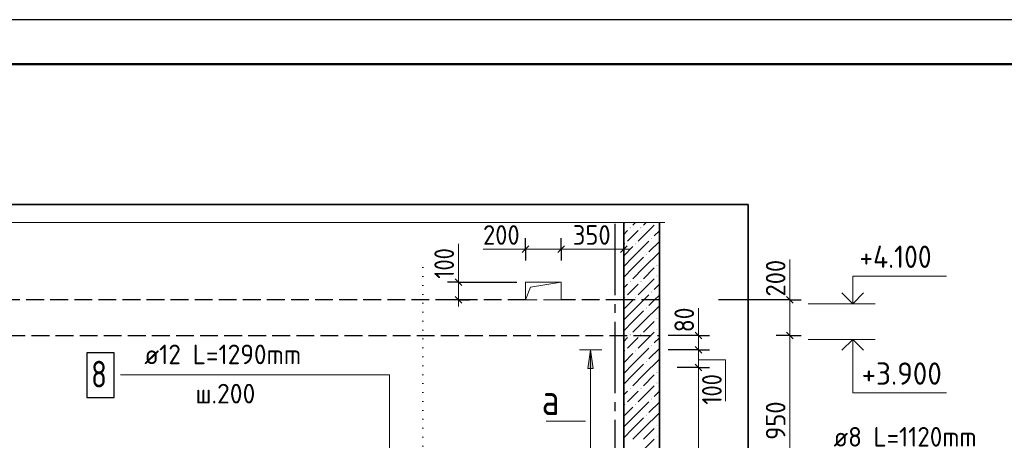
# Model space of a CAD drawing. Header units: millimetres. Extents: x 0 to 50400, y 0 to 35640.
# Tile 14 of 21: x 13837 to 27087, y 29980 to 35640. Entities that reach past the tile are written whole.
import ezdxf

# ---------------------------------------------------------------- set-up
doc = ezdxf.new("R2010")
doc.units = ezdxf.units.MM
for name, pattern in [('______2', [324, 240, -84]), ('______5', [1320, 960, -120, 120, -120]), ('______9', [120, 0, -120])]:
    doc.linetypes.add(name, pattern=pattern)
for name, color, linetype, lineweight in [('Standard', 7, 'Continuous', 25), ('Высотные отметки', 7, 'Continuous', 25), ('ЖБ Перекрытие верхний уровень', 7, 'Continuous', 35), ('ЖБ Стена верхний уровень', 7, 'Continuous', 35), ('Общий02', 7, 'Continuous', 18), ('Позиционная метка линия выноска', 7, 'Continuous', 13), ('Размерная линия_ общее', 7, 'Continuous', 13), ('Сечения символ', 7, 'Continuous', 25)]:
    doc.layers.add(name, color=color, linetype=linetype, lineweight=lineweight)
for name, color, linetype, true_color in [('Оси', 7, '______5', 0x656565), ('Стена ДОП П-обр. неравн', 7, 'Continuous', 0xa0a0a0), ('Стена обрамление П-обр.', 7, 'Continuous', 0xa0a0a0)]:
    doc.layers.add(name, color=color, linetype=linetype, true_color=true_color)
doc.layers.add('Размерная выноска', color=7, linetype='Continuous')
doc.styles.add('ISOCPEUR', font='txt')

msp = doc.modelspace()

# ---------------------------------------------------------------- hatches: boundary and pattern name
at = {"layer": 'ЖБ Стена верхний уровень', "linetype": 'Continuous', "lineweight": 18, "transparency": 33554687}
for points in [[(22407, 32911), (22419, 32911), (22413, 32905)], [(22047, 32839), (22053, 32845), (22059, 32839), (22053, 32833)], [(22191, 32839), (22197, 32845), (22203, 32839), (22197, 32833)], [(21975, 32623), (21981, 32629), (21987, 32623), (21981, 32617)], [(22119, 32623), (22125, 32629), (22131, 32623), (22125, 32617)], [(22335, 32695), (22341, 32701), (22347, 32695), (22341, 32689)], [(22263, 32479), (22269, 32485), (22275, 32479), (22269, 32473)], [(22407, 32335), (22413, 32341), (22419, 32335), (22413, 32329)], [(22407, 32191), (22413, 32197), (22419, 32191), (22413, 32185)], [(22047, 32119), (22053, 32125), (22059, 32119), (22053, 32113)], [(22191, 32119), (22197, 32125), (22203, 32119), (22197, 32113)], [(22335, 31975), (22341, 31981), (22347, 31975), (22341, 31969)], [(21975, 31903), (21981, 31909), (21987, 31903), (21981, 31897)], [(22119, 31903), (22125, 31909), (22131, 31903), (22125, 31897)], [(22263, 31759), (22269, 31765), (22275, 31759), (22269, 31753)], [(22407, 31615), (22413, 31621), (22419, 31615), (22413, 31609)], [(22047, 31399), (22053, 31405), (22059, 31399), (22053, 31393)], [(22191, 31399), (22197, 31405), (22203, 31399), (22197, 31393)], [(22407, 31471), (22413, 31477), (22419, 31471), (22413, 31465)], [(21975, 31183), (21981, 31189), (21987, 31183), (21981, 31177)], [(22119, 31183), (22125, 31189), (22131, 31183), (22125, 31177)], [(22335, 31255), (22341, 31261), (22347, 31255), (22341, 31249)], [(22263, 31039), (22269, 31045), (22275, 31039), (22269, 31033)], [(22407, 30895), (22413, 30901), (22419, 30895), (22413, 30889)], [(22407, 30751), (22413, 30757), (22419, 30751), (22413, 30745)], [(22047, 30679), (22053, 30685), (22059, 30679), (22053, 30673)], [(22191, 30679), (22197, 30685), (22203, 30679), (22197, 30673)], [(22335, 30535), (22341, 30541), (22347, 30535), (22341, 30529)], [(21975, 30463), (21981, 30469), (21987, 30463), (21981, 30457)], [(22119, 30463), (22125, 30469), (22131, 30463), (22125, 30457)], [(22263, 30319), (22269, 30325), (22275, 30319), (22269, 30313)], [(22407, 30175), (22413, 30181), (22419, 30175), (22413, 30169)], [(22407, 30031), (22413, 30037), (22419, 30031), (22413, 30025)]]:
    msp.add_hatch(color=7, dxfattribs=at).paths.add_polyline_path(points, flags=16)
at = {"layer": 'Общий02', "linetype": 'Continuous', "lineweight": 13, "transparency": 33554687}
msp.add_hatch(color=7, dxfattribs=at).paths.add_polyline_path([(21484, 30946), (21520, 31198), (21556, 30946)], flags=16)

# ---------------------------------------------------------------- linework, layer by layer
at = {"layer": 'Standard', "color": 7, "linetype": 'Continuous', "lineweight": 25, "transparency": 33554687}
for p, q in [((20600, 32506), (20690, 32596)), ((21080, 32506), (21170, 32596)), ((21920, 32506), (22010, 32596))]:
    msp.add_line(p, q, dxfattribs=at)
at = {"layer": 'Standard', "color": 7, "linetype": 'Continuous', "lineweight": -3, "transparency": 33554687}
for p, q in [((20645, 32551), (20645, 32701)), ((21125, 32551), (21125, 32701)), ((21965, 32551), (21965, 32701)), ((20645, 32551), (20645, 32401)), ((21125, 32551), (21125, 32401)), ((21965, 32551), (21965, 32401))]:
    msp.add_line(p, q, dxfattribs=at)
at = {"layer": 'Standard', "color": 7, "linetype": 'Continuous', "lineweight": 13, "transparency": 33554687}
for p, q in [((20645, 32551), (20555, 32551)), ((20645, 32551), (21125, 32551)), ((21125, 32551), (21965, 32551)), ((21965, 32551), (22055, 32551))]:
    msp.add_line(p, q, dxfattribs=at)
at = {"layer": 'Standard', "color": 7, "linetype": 'Continuous', "lineweight": 25, "transparency": 33554687}
msp.add_lwpolyline([(0, 0), (50400, 0), (50400, 35640), (0, 35640), (0, 0)], close=True, dxfattribs=at)
at = {"layer": 'Standard', "color": 7, "linetype": 'Continuous', "lineweight": 13, "transparency": 33554687}
msp.add_lwpolyline([(50400, 35640), (0, 35640), (0, 0), (50400, 0), (50400, 35640)], dxfattribs=at)
at = {"layer": 'Standard', "color": 7, "linetype": 'Continuous', "lineweight": 50, "transparency": 33554687}
msp.add_lwpolyline([(2400, 35040), (49800, 35040), (49800, 600), (2400, 600), (2400, 35040)], close=True, dxfattribs=at)
at = {"layer": 'Standard', "color": 254, "linetype": 'Continuous', "lineweight": 35, "true_color": 0xc4c4ff, "transparency": 33554687}
msp.add_lwpolyline([(5134, 20554), (23638, 20554), (23638, 33151), (5134, 33151), (5134, 20554)], dxfattribs=at)
at = {"layer": 'Высотные отметки', "color": 7, "linetype": 'Continuous', "lineweight": 35, "transparency": 33554687}
for p, q in [((25047, 31818), (24902, 31964)), ((25047, 31818), (24902, 31964)), ((25047, 31818), (25193, 31964)), ((25047, 31818), (25193, 31964)), ((25047, 31338), (24902, 31193)), ((25047, 31338), (24902, 31193)), ((25047, 31338), (25193, 31193)), ((25047, 31338), (25193, 31193))]:
    msp.add_line(p, q, dxfattribs=at)
at = {"layer": 'Высотные отметки', "color": 7, "linetype": 'Continuous', "lineweight": 13, "transparency": 33554687}
for p, q in [((24447, 31818), (25347, 31818)), ((24447, 31818), (25347, 31818)), ((24447, 31338), (25347, 31338)), ((24447, 31338), (25347, 31338))]:
    msp.add_line(p, q, dxfattribs=at)
for points in [[(25047, 31818), (25047, 32190), (26307, 32190)], [(25047, 31818), (25047, 32190), (26307, 32190)], [(25047, 31338), (25047, 30618), (26307, 30618)], [(25047, 31338), (25047, 30618), (26307, 30618)]]:
    msp.add_lwpolyline(points, dxfattribs=at)
at = {"layer": 'ЖБ Перекрытие верхний уровень', "color": 7, "linetype": '______2', "lineweight": 18, "transparency": 33554687}
msp.add_line((21125, 31870), (20645, 31870), dxfattribs=at)
at = {"layer": 'ЖБ Перекрытие верхний уровень', "color": 253, "linetype": '______2', "lineweight": -3, "true_color": 0xababab, "transparency": 33554687}
msp.add_line((22445, 31870), (21965, 31870), dxfattribs=at)
at = {"layer": 'ЖБ Стена верхний уровень', "color": 251, "linetype": 'Continuous', "lineweight": 18, "true_color": 0x494949, "transparency": 33554687}
for p, q in [((21981, 32911), (21965, 32895)), ((22125, 32911), (22089, 32875)), ((22377, 32875), (22161, 32659)), ((22269, 32911), (22233, 32875)), ((22017, 32803), (21965, 32751)), ((22017, 32659), (22089, 32731)), ((22089, 32731), (22161, 32803)), ((22445, 32799), (22377, 32731)), ((22089, 32443), (22305, 32659)), ((22445, 32655), (22305, 32515)), ((22089, 32587), (21965, 32463)), ((22233, 32299), (22445, 32511)), ((22089, 32443), (21965, 32319)), ((22233, 32443), (22089, 32299)), ((22089, 32299), (21965, 32175)), ((22233, 32299), (22089, 32155)), ((22377, 32299), (22233, 32155)), ((22017, 32083), (21965, 32031)), ((22089, 32011), (22161, 32083)), ((22377, 32155), (22161, 31939)), ((22445, 32079), (22377, 32011)), ((22017, 31939), (22089, 32011)), ((22237, 31870), (22305, 31939)), ((22445, 31935), (22381, 31870)), ((22089, 31867), (21965, 31743)), ((22089, 31723), (22237, 31870)), ((22381, 31870), (22305, 31795)), ((22089, 31723), (21965, 31599)), ((22233, 31723), (22089, 31579)), ((22233, 31579), (22445, 31791)), ((22089, 31579), (21965, 31455)), ((22233, 31579), (22089, 31435)), ((22377, 31579), (22233, 31435)), ((22377, 31435), (22161, 31219)), ((22017, 31363), (21965, 31311)), ((22017, 31219), (22089, 31291)), ((22089, 31291), (22161, 31363)), ((22445, 31359), (22377, 31291)), ((22089, 31147), (21965, 31023)), ((22089, 31003), (22305, 31219)), ((22445, 31215), (22305, 31075)), ((22233, 30859), (22445, 31071)), ((22089, 31003), (21965, 30879)), ((22233, 31003), (22089, 30859)), ((22089, 30859), (21965, 30735)), ((22233, 30859), (22089, 30715)), ((22377, 30859), (22233, 30715)), ((22017, 30643), (21965, 30591)), ((22089, 30571), (22161, 30643)), ((22377, 30715), (22161, 30499)), ((22445, 30639), (22377, 30571)), ((22017, 30499), (22089, 30571)), ((22089, 30283), (22305, 30499)), ((22445, 30495), (22305, 30355)), ((22089, 30427), (21965, 30303)), ((22233, 30139), (22445, 30351)), ((22089, 30283), (21965, 30159)), ((22233, 30283), (22089, 30139)), ((22089, 30139), (21965, 30015)), ((22233, 30139), (22089, 29995)), ((22377, 30139), (22233, 29995)), ((22377, 29995), (22161, 29779))]:
    msp.add_line(p, q, dxfattribs=at)
at = {"layer": 'ЖБ Стена верхний уровень', "color": 7, "linetype": 'Continuous', "lineweight": 35, "transparency": 33554687}
for p, q in [((21965, 32911), (21965, 31870)), ((22445, 31870), (22445, 32911)), ((21965, 31870), (21965, 29110)), ((22445, 29110), (22445, 31870))]:
    msp.add_line(p, q, dxfattribs=at)
at = {"layer": 'ЖБ Стена верхний уровень', "color": 7, "linetype": 'Continuous', "lineweight": 18, "transparency": 33554687}
for p, q in [((20645, 32110), (20645, 31870)), ((21125, 32110), (20645, 32110)), ((21125, 31870), (21125, 32110))]:
    msp.add_line(p, q, dxfattribs=at)
at = {"layer": 'ЖБ Стена верхний уровень', "color": 253, "linetype": '______2', "lineweight": -3, "true_color": 0xababab, "transparency": 33554687}
for p, q in [((20645, 31870), (11405, 31870)), ((21965, 31870), (21125, 31870)), ((21965, 31870), (21965, 31870)), ((11405, 31390), (22445, 31390))]:
    msp.add_line(p, q, dxfattribs=at)
at = {"layer": 'Общий02', "color": 251, "linetype": 'Continuous', "lineweight": 13, "true_color": 0x494949, "transparency": 33554687}
for p, q in [((21670, 31198), (21370, 31198)), ((21484, 30946), (21520, 31198)), ((21520, 31198), (21520, 27598)), ((21520, 31198), (21520, 31198)), ((21520, 31198), (21520, 31198)), ((21520, 31198), (21520, 31198)), ((21520, 31198), (21556, 30946)), ((21556, 30946), (21484, 30946)), ((21520, 30946), (21520, 30928))]:
    msp.add_line(p, q, dxfattribs=at)
at = {"layer": 'Оси', "color": 8, "linetype": '______5', "lineweight": -3, "transparency": 33554687}
msp.add_line((21845, 32894), (21845, 19316), dxfattribs=at)
at = {"layer": 'Позиционная метка линия выноска', "color": 7, "linetype": 'Continuous', "lineweight": 13, "transparency": 33554687}
msp.add_line((20922, 30238), (21450, 30238), dxfattribs=at)
msp.add_lwpolyline([(18561, 27585), (18816, 27839), (18816, 30863), (15192, 30863)], dxfattribs=at)
at = {"layer": 'Размерная выноска', "color": 7, "linetype": 'Continuous', "lineweight": 13, "transparency": 33554687}
for p, q in [((9893, 32911), (22037, 32911)), ((22517, 32911), (21893, 32911)), ((19742, 32110), (19742, 32624)), ((20645, 32551), (20072, 32551)), ((24202, 31842), (24202, 32411)), ((22972, 31390), (22972, 31760)), ((22972, 31064), (23334, 31064)), ((23334, 31064), (23334, 30505))]:
    msp.add_line(p, q, dxfattribs=at)
at = {"layer": 'Размерная выноска', "color": 253, "linetype": 'Continuous', "lineweight": 13, "true_color": 0xa0a0a0, "transparency": 33554687}
for p, q in [((20713, 32039), (21125, 32110)), ((20645, 31870), (20713, 32039))]:
    msp.add_line(p, q, dxfattribs=at)
at = {"layer": 'Размерная линия_ общее', "color": 7, "linetype": 'Continuous', "lineweight": 13, "transparency": 33554687}
for p, q in [((19742, 32110), (19742, 32200)), ((24202, 31870), (24202, 31960)), ((19742, 31870), (19742, 31780)), ((24202, 31390), (24202, 31870)), ((22972, 31390), (22972, 31480)), ((22972, 31198), (22972, 31390)), ((24202, 29110), (24202, 31390)), ((22972, 30958), (22972, 31198)), ((22972, 27598), (22972, 30958))]:
    msp.add_line(p, q, dxfattribs=at)
at = {"layer": 'Размерная линия_ общее', "color": 7, "linetype": 'Continuous', "lineweight": -3, "transparency": 33554687}
for p, q in [((19742, 32110), (19592, 32110)), ((19742, 32110), (19892, 32110)), ((19742, 32110), (20525, 32110)), ((19742, 31870), (19592, 31870)), ((19742, 31870), (19892, 31870)), ((19742, 31870), (19742, 31870)), ((24202, 31870), (24052, 31870)), ((24202, 31870), (24352, 31870)), ((22972, 31390), (22822, 31390)), ((22972, 31390), (23122, 31390)), ((24202, 31390), (24052, 31390)), ((24202, 31390), (24352, 31390)), ((22972, 31198), (22822, 31198)), ((22972, 31198), (23122, 31198)), ((22972, 30958), (22822, 30958)), ((22972, 30958), (23122, 30958))]:
    msp.add_line(p, q, dxfattribs=at)
at = {"layer": 'Размерная линия_ общее', "color": 7, "linetype": 'Continuous', "lineweight": 25, "transparency": 33554687}
for p, q in [((19787, 32065), (19697, 32155)), ((19787, 31825), (19697, 31915)), ((24247, 31825), (24157, 31915)), ((23017, 31345), (22927, 31435)), ((24247, 31345), (24157, 31435)), ((23017, 31153), (22927, 31243)), ((23017, 30913), (22927, 31003))]:
    msp.add_line(p, q, dxfattribs=at)
at = {"layer": 'Размерная линия_ общее', "color": 7, "linetype": 'Continuous', "lineweight": 13, "transparency": 33554687}
msp.add_lwpolyline([(19742, 31870), (19742, 32029), (19742, 32029), (19742, 32110)], dxfattribs=at)
at = {"layer": 'Размерная линия_ общее', "color": 7, "linetype": 'Continuous', "lineweight": -3, "transparency": 33554687}
for points in [[(24202, 31870), (24181, 31870), (24181, 31870), (23239, 31870)], [(22972, 31390), (22951, 31390), (22951, 31390), (22565, 31390)], [(24202, 31390), (24181, 31390), (24181, 31390), (24018, 31390)], [(22972, 31198), (22951, 31198), (22951, 31198), (22565, 31198)], [(22972, 30958), (22951, 30958), (22951, 30958), (22685, 30958)]]:
    msp.add_lwpolyline(points, dxfattribs=at)
at = {"layer": 'Сечения символ', "color": 7, "linetype": '______9', "lineweight": 13, "transparency": 33554687}
msp.add_line((19261, 32304), (19261, 27190), dxfattribs=at)
at = {"layer": 'Стена обрамление П-обр.', "color": 7, "linetype": 'Continuous', "lineweight": 25, "transparency": 33554687}
msp.add_lwpolyline([(14739, 30558), (15111, 30558), (15111, 31158), (14739, 31158), (14739, 30558)], dxfattribs=at)

# ---------------------------------------------------------------- texts
at = {"layer": 'Standard', "color": 7, "linetype": 'Continuous', "lineweight": 25, "transparency": 33554687, "char_height": 264, "attachment_point": 7, "style": 'ISOCPEUR'}
for s, insert, width in [('\\W0.91;200', (20072, 32611), 674.38), ('\\W0.91;350', (21281, 32611), 674.39)]:
    msp.add_mtext(s, dxfattribs=dict(at, insert=insert, width=width))
at = {"layer": 'Высотные отметки', "color": 7, "linetype": 'Continuous', "lineweight": 25, "transparency": 33554687, "char_height": 300, "attachment_point": 7, "style": 'ISOCPEUR'}
for s, insert, width in [('\\W0.90;+4.100', (25137, 32300), 1244.55), ('\\W0.95;+3.900', (25167, 30728), 1281.43)]:
    msp.add_mtext(s, dxfattribs=dict(at, insert=insert, width=width))
at = {"layer": 'Размерная линия_ общее', "color": 7, "linetype": 'Continuous', "lineweight": 25, "transparency": 33554687, "char_height": 264, "attachment_point": 7, "rotation": 90, "style": 'ISOCPEUR'}
for s, insert, width in [('\\W0.83;100', (19682, 32155), 610.29), ('\\W0.91;200', (24142, 31915), 674.39), ('\\W0.87;80', (22912, 31435), 484.73), ('\\W0.83;100', (23284, 30460), 610.29), ('\\W0.91;950', (24142, 29986), 674.39)]:
    msp.add_mtext(s, dxfattribs=dict(at, insert=insert, width=width))
at = {"layer": 'Сечения символ', "color": 7, "linetype": 'Continuous', "lineweight": 35, "transparency": 33554687, "insert": (20863, 30320), "char_height": 420, "width": 503.77, "attachment_point": 7, "style": 'ISOCPEUR'}
msp.add_mtext('\\W0.80;а', dxfattribs=at)
at = {"layer": 'Стена ДОП П-обр. неравн', "color": 7, "linetype": 'Continuous', "lineweight": 13, "transparency": 33554687, "insert": (24789, 29895), "char_height": 264, "width": 2339.96, "attachment_point": 7, "style": 'ISOCPEUR'}
msp.add_mtext('\\W0.93;ø8 L=1120mm ', dxfattribs=at)
at = {"layer": 'Стена обрамление П-обр.', "color": 7, "linetype": 'Continuous', "lineweight": 13, "transparency": 33554687, "attachment_point": 7, "style": 'ISOCPEUR'}
for s, insert, char_height, width in [('\\W0.94;ø12 L=1290mm ', (15515, 31004), 264, 2525.26), ('\\W0.78;8', (14799, 30690), 360, 391.69), ('\\W0.95;ш.200 ', (16202, 30476), 264, 1154.55)]:
    msp.add_mtext(s, dxfattribs=dict(at, insert=insert, char_height=char_height, width=width))

doc.saveas('drawing.dxf')
